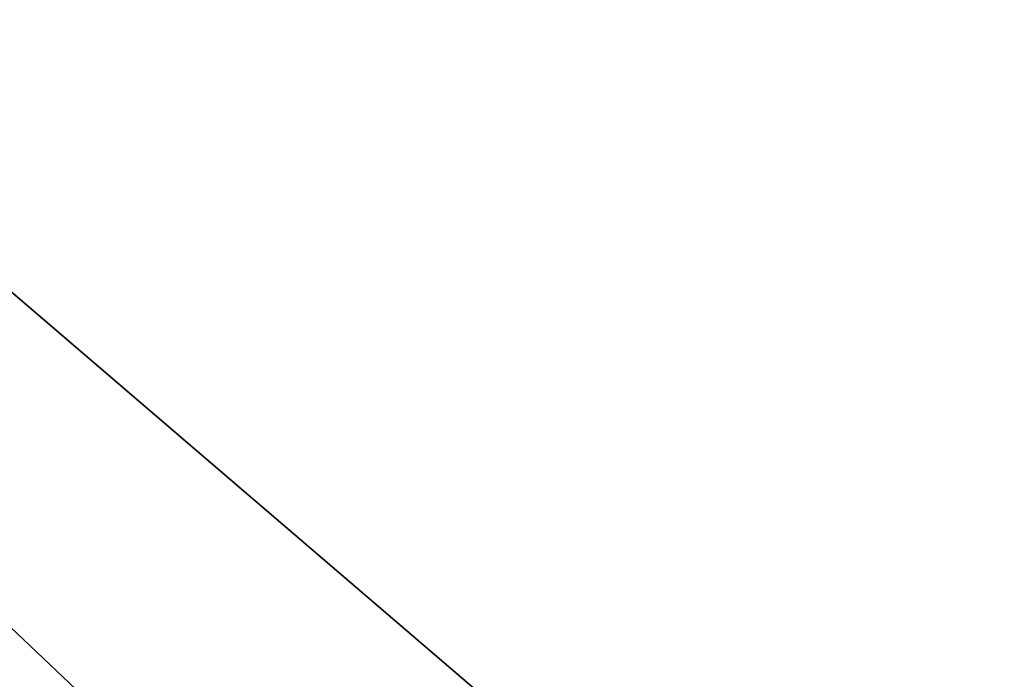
# Model space of a CAD drawing. Header units: millimetres. Extents: x -712 to 527, y -64 to 38.
# Tile 177 of 256: x -657.451 to -656.104, y -8.579 to -7.676. Entities that reach past the tile are written whole.
import ezdxf

# ---------------------------------------------------------------- set-up
doc = ezdxf.new("R2010")
doc.units = ezdxf.units.MM
doc.header["$LTSCALE"] = 25.4
doc.layers.get('0').update_dxf_attribs({"true_color": 0xff5454})

# ---------------------------------------------------------------- blocks, each defined once
blk = doc.blocks.new('MONO-SURFACE-IV-BRASS-7747.STL')
at = {"color": 44, "true_color": 0x92621c}
mesh = blk.add_polyface(dxfattribs=at)
corners = [(-658.6168, 27.6721, 102.9205), (-708.2791, -16.8524, 21.6769), (-710.1533, -20.0848, 24.8932), (-656.7425, 30.9046, 99.7041)]
mesh.append_faces([[corners[k] for k in face] for face in [(0, 1, 2), (1, 0, 3)]], dxfattribs={"vtx0": -1, "color": 44})
mesh = blk.add_polyface(dxfattribs=at)
corners = [(-709.5074, -36.124, 34.2834), (-656.1835, 7.3211, 113.7693), (-707.7201, -40.4358, 35.7421), (-657.9708, 11.633, 112.3107)]
mesh.append_faces([[corners[k] for k in face] for face in [(0, 1, 2), (1, 0, 3)]], dxfattribs={"vtx0": -1, "color": 44})
mesh = blk.add_polyface(dxfattribs=at)
corners = [(-656.8093, 6.8638, 114.4625), (-710.1991, -36.5546, 35.0038), (-708.3459, -40.8932, 36.4353), (-658.6625, 11.2024, 113.0311)]
mesh.append_faces([[corners[k] for k in face] for face in [(0, 1, 2), (1, 0, 3)]], dxfattribs={"vtx0": -1, "color": 44})
mesh = blk.add_polyface(dxfattribs=at)
corners = [(-662.353, -1.2219, 104.9063), (-656.8093, 6.8638, 114.4625), (-708.3459, -40.8932, 36.4353), (-656.2177, 4.4634, 114.1952)]
mesh.append_faces([[corners[k] for k in face] for face in [(0, 1, 2), (1, 0, 3)]], dxfattribs={"vtx0": -1, "color": 44})
mesh = blk.add_polyface(dxfattribs=at)
corners = [(-699.1555, -52.2449, 37.3129), (-658.3143, -7.7045, 104.8607), (-702.7339, -48.8665, 37.6087), (-654.7358, -11.083, 104.565)]
mesh.append_faces([[corners[k] for k in face] for face in [(0, 1, 2), (1, 0, 3)]], dxfattribs={"vtx0": -1, "color": 44})
at = {"color": 18, "true_color": 0x000000}
mesh = blk.add_polyface(dxfattribs=at)
corners = [(-656.4973, -8.8761, 120.7462), (-657.7761, -7.7802, 116.2462), (-656.4973, -8.8761, 116.2462), (-657.7761, -7.7802, 120.7462)]
mesh.append_faces([[corners[k] for k in face] for face in [(0, 1, 2), (1, 0, 3)]], dxfattribs={"vtx0": -1, "color": 18})
at = {"color": 44, "true_color": 0x92621c}
mesh = blk.add_polyface(dxfattribs=at)
corners = [(-674.3729, -57.3348, 24.0595), (-619.6055, -7.809, 98.8702), (-671.142, -55.566, 20.8429), (-622.8364, -9.5779, 102.0868)]
mesh.append_faces([[corners[k] for k in face] for face in [(0, 1, 2), (1, 0, 3)]], dxfattribs={"vtx0": -1, "color": 44})

msp = doc.modelspace()

# ---------------------------------------------------------------- block references
at = {"color": 0}
msp.add_blockref('MONO-SURFACE-IV-BRASS-7747.STL', (0, 0), dxfattribs=at)

doc.saveas('drawing.dxf')
